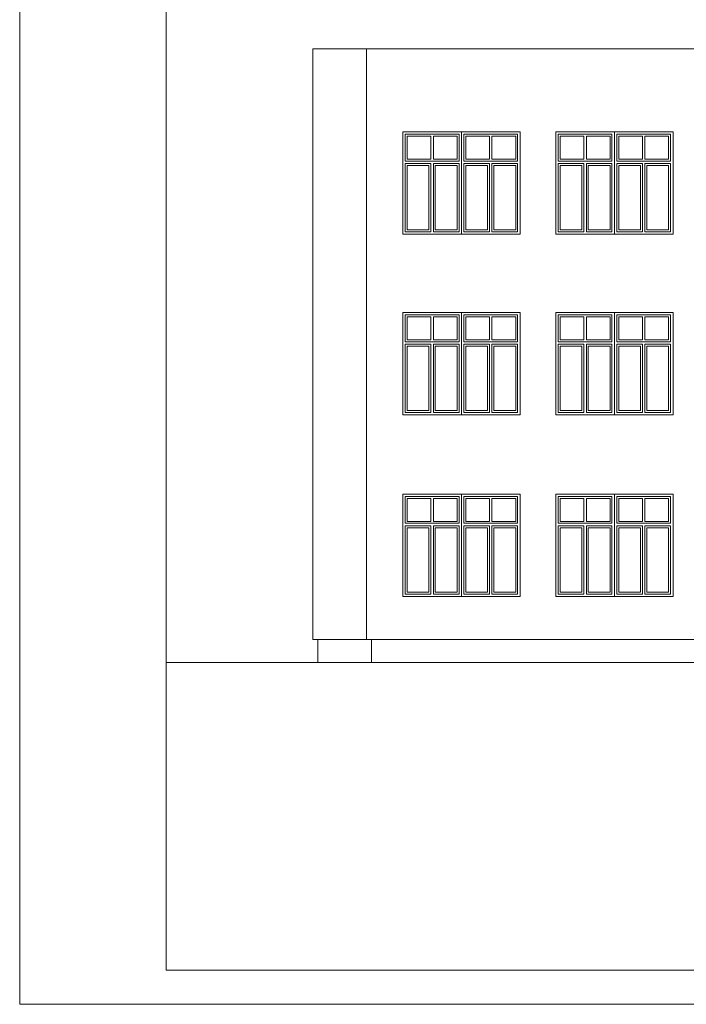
# Model space of a CAD drawing. Header units: millimetres. Extents: x 72202 to 304796, y 21658 to 519946.
# Tile 42 of 139: x 217908 to 219273, y 200419 to 202435. Entities that reach past the tile are written whole.
import ezdxf

# ---------------------------------------------------------------- set-up
doc = ezdxf.new("R2010")
doc.units = ezdxf.units.MM
doc.layers.add('LINIA CIENKA', color=7, linetype='Continuous', lineweight=13)
doc.layers.add('LINIA-NIE DRUKOWAĆ', color=253, linetype='Continuous', lineweight=20, plot=False)

msp = doc.modelspace()

# ---------------------------------------------------------------- linework, layer by layer
at = {"layer": 'LINIA CIENKA'}
for p, q in [((218508.167, 202376.042), (222916.206, 202376.042)), ((218508.167, 202376.042), (218508.167, 201166.042)), ((218618.332, 202376.042), (218618.332, 201166.042)), ((218692.489, 202206.042), (218692.489, 201996.042)), ((218692.489, 202206.042), (218932.489, 202206.042)), ((218932.489, 202206.042), (218932.489, 201996.042)), ((219005.663, 202206.042), (219005.663, 201996.042)), ((219005.663, 202206.042), (219245.663, 202206.042)), ((219245.663, 202206.042), (219245.663, 201996.042)), ((218692.489, 201996.042), (218932.489, 201996.042)), ((219005.663, 201996.042), (219245.663, 201996.042)), ((218692.489, 201836.042), (218692.489, 201626.042)), ((218692.489, 201836.042), (218932.489, 201836.042)), ((218932.489, 201836.042), (218932.489, 201626.042)), ((219005.663, 201836.042), (219005.663, 201626.042)), ((219005.663, 201836.042), (219245.663, 201836.042)), ((219245.663, 201836.042), (219245.663, 201626.042)), ((218692.489, 201626.042), (218932.489, 201626.042)), ((219005.663, 201626.042), (219245.663, 201626.042)), ((218692.489, 201464.042), (218692.489, 201254.042)), ((218692.489, 201464.042), (218932.489, 201464.042)), ((218932.489, 201464.042), (218932.489, 201254.042)), ((219005.663, 201464.042), (219005.663, 201254.042)), ((219005.663, 201464.042), (219245.663, 201464.042)), ((219245.663, 201464.042), (219245.663, 201254.042)), ((218692.489, 201254.042), (218932.489, 201254.042)), ((219005.663, 201254.042), (219245.663, 201254.042)), ((218508.167, 201166.042), (222916.206, 201166.042)), ((218518.167, 201166.042), (218518.167, 201119.042)), ((218628.332, 201166.042), (218628.332, 201119.042))]:
    msp.add_line(p, q, dxfattribs=at)
at = {"layer": 'LINIA CIENKA', "color": 8}
for p, q in [((218812.489, 202206.042), (218812.489, 201996.042)), ((219125.663, 202206.042), (219125.663, 201996.042)), ((218697.489, 202201.042), (218697.489, 202146.042)), ((218697.489, 202201.042), (218807.489, 202201.042)), ((218701.489, 202197.042), (218701.489, 202150.042)), ((218701.489, 202197.042), (218749.989, 202197.042)), ((218749.989, 202150.042), (218749.989, 202197.042)), ((218754.989, 202197.042), (218803.489, 202197.042)), ((218754.989, 202150.042), (218754.989, 202197.042)), ((218803.489, 202197.042), (218803.489, 202150.042)), ((218807.489, 202201.042), (218807.489, 202146.042)), ((218817.489, 202201.042), (218927.489, 202201.042)), ((218817.489, 202201.042), (218817.489, 202146.042)), ((218821.489, 202197.042), (218821.489, 202150.042)), ((218821.489, 202197.042), (218869.989, 202197.042)), ((218869.989, 202150.042), (218869.989, 202197.042)), ((218874.989, 202197.042), (218923.489, 202197.042)), ((218874.989, 202150.042), (218874.989, 202197.042)), ((218923.489, 202197.042), (218923.489, 202150.042)), ((218927.489, 202201.042), (218927.489, 202146.042)), ((219010.663, 202201.042), (219010.663, 202146.042)), ((219010.663, 202201.042), (219120.663, 202201.042)), ((219014.663, 202197.042), (219014.663, 202150.042)), ((219014.663, 202197.042), (219063.163, 202197.042)), ((219063.163, 202150.042), (219063.163, 202197.042)), ((219068.163, 202197.042), (219116.663, 202197.042)), ((219068.163, 202150.042), (219068.163, 202197.042)), ((219116.663, 202197.042), (219116.663, 202150.042)), ((219120.663, 202201.042), (219120.663, 202146.042)), ((219130.663, 202201.042), (219240.663, 202201.042)), ((219130.663, 202201.042), (219130.663, 202146.042)), ((219134.663, 202197.042), (219134.663, 202150.042)), ((219134.663, 202197.042), (219183.163, 202197.042)), ((219183.163, 202150.042), (219183.163, 202197.042)), ((219188.163, 202197.042), (219236.663, 202197.042)), ((219188.163, 202150.042), (219188.163, 202197.042)), ((219236.663, 202197.042), (219236.663, 202150.042)), ((219240.663, 202201.042), (219240.663, 202146.042)), ((218697.489, 202146.042), (218807.489, 202146.042)), ((218701.489, 202150.042), (218749.989, 202150.042)), ((218754.989, 202150.042), (218803.489, 202150.042)), ((218817.489, 202146.042), (218927.489, 202146.042)), ((218821.489, 202150.042), (218869.989, 202150.042)), ((218874.989, 202150.042), (218923.489, 202150.042)), ((219010.663, 202146.042), (219120.663, 202146.042)), ((219014.663, 202150.042), (219063.163, 202150.042)), ((219068.163, 202150.042), (219116.663, 202150.042)), ((219130.663, 202146.042), (219240.663, 202146.042)), ((219134.663, 202150.042), (219183.163, 202150.042)), ((219188.163, 202150.042), (219236.663, 202150.042)), ((218697.489, 202141.042), (218697.489, 202001.042)), ((218697.489, 202141.042), (218749.989, 202141.042)), ((218701.489, 202137.042), (218701.489, 202005.042)), ((218701.489, 202137.042), (218745.989, 202137.042)), ((218745.989, 202137.042), (218745.989, 202005.042)), ((218749.989, 202141.042), (218749.989, 202001.042)), ((218754.989, 202141.042), (218807.489, 202141.042)), ((218754.989, 202141.042), (218754.989, 202001.042)), ((218758.989, 202137.042), (218803.489, 202137.042)), ((218758.989, 202137.042), (218758.989, 202005.042)), ((218803.489, 202137.042), (218803.489, 202005.042)), ((218807.489, 202141.042), (218807.489, 202001.042)), ((218817.489, 202141.042), (218869.989, 202141.042)), ((218817.489, 202141.042), (218817.489, 202001.042)), ((218821.489, 202137.042), (218821.489, 202005.042)), ((218821.489, 202137.042), (218865.989, 202137.042)), ((218865.989, 202137.042), (218865.989, 202005.042)), ((218869.989, 202141.042), (218869.989, 202001.042)), ((218874.989, 202141.042), (218927.489, 202141.042)), ((218874.989, 202141.042), (218874.989, 202001.042)), ((218878.989, 202137.042), (218923.489, 202137.042)), ((218878.989, 202137.042), (218878.989, 202005.042)), ((218923.489, 202137.042), (218923.489, 202005.042)), ((218927.489, 202141.042), (218927.489, 202001.042)), ((219010.663, 202141.042), (219010.663, 202001.042)), ((219010.663, 202141.042), (219063.163, 202141.042)), ((219014.663, 202137.042), (219014.663, 202005.042)), ((219014.663, 202137.042), (219059.163, 202137.042)), ((219059.163, 202137.042), (219059.163, 202005.042)), ((219063.163, 202141.042), (219063.163, 202001.042)), ((219068.163, 202141.042), (219120.663, 202141.042)), ((219068.163, 202141.042), (219068.163, 202001.042)), ((219072.163, 202137.042), (219116.663, 202137.042)), ((219072.163, 202137.042), (219072.163, 202005.042)), ((219116.663, 202137.042), (219116.663, 202005.042)), ((219120.663, 202141.042), (219120.663, 202001.042)), ((219130.663, 202141.042), (219183.163, 202141.042)), ((219130.663, 202141.042), (219130.663, 202001.042)), ((219134.663, 202137.042), (219134.663, 202005.042)), ((219134.663, 202137.042), (219179.163, 202137.042)), ((219179.163, 202137.042), (219179.163, 202005.042)), ((219183.163, 202141.042), (219183.163, 202001.042)), ((219188.163, 202141.042), (219240.663, 202141.042)), ((219188.163, 202141.042), (219188.163, 202001.042)), ((219192.163, 202137.042), (219236.663, 202137.042)), ((219192.163, 202137.042), (219192.163, 202005.042)), ((219236.663, 202137.042), (219236.663, 202005.042)), ((219240.663, 202141.042), (219240.663, 202001.042)), ((218701.489, 202005.042), (218745.989, 202005.042)), ((218758.989, 202005.042), (218803.489, 202005.042)), ((218821.489, 202005.042), (218865.989, 202005.042)), ((218878.989, 202005.042), (218923.489, 202005.042)), ((219014.663, 202005.042), (219059.163, 202005.042)), ((219072.163, 202005.042), (219116.663, 202005.042)), ((219134.663, 202005.042), (219179.163, 202005.042)), ((219192.163, 202005.042), (219236.663, 202005.042)), ((218697.489, 202001.042), (218749.989, 202001.042)), ((218754.989, 202001.042), (218807.489, 202001.042)), ((218817.489, 202001.042), (218869.989, 202001.042)), ((218874.989, 202001.042), (218927.489, 202001.042)), ((219010.663, 202001.042), (219063.163, 202001.042)), ((219068.163, 202001.042), (219120.663, 202001.042)), ((219130.663, 202001.042), (219183.163, 202001.042)), ((219188.163, 202001.042), (219240.663, 202001.042)), ((218697.489, 201831.042), (218697.489, 201776.042)), ((218697.489, 201831.042), (218807.489, 201831.042)), ((218701.489, 201827.042), (218701.489, 201780.042)), ((218701.489, 201827.042), (218749.989, 201827.042)), ((218749.989, 201780.042), (218749.989, 201827.042)), ((218754.989, 201827.042), (218803.489, 201827.042)), ((218754.989, 201780.042), (218754.989, 201827.042)), ((218803.489, 201827.042), (218803.489, 201780.042)), ((218807.489, 201831.042), (218807.489, 201776.042)), ((218812.489, 201836.042), (218812.489, 201626.042)), ((218817.489, 201831.042), (218927.489, 201831.042)), ((218817.489, 201831.042), (218817.489, 201776.042)), ((218821.489, 201827.042), (218821.489, 201780.042)), ((218821.489, 201827.042), (218869.989, 201827.042)), ((218869.989, 201780.042), (218869.989, 201827.042)), ((218874.989, 201827.042), (218923.489, 201827.042)), ((218874.989, 201780.042), (218874.989, 201827.042)), ((218923.489, 201827.042), (218923.489, 201780.042)), ((218927.489, 201831.042), (218927.489, 201776.042)), ((219010.663, 201831.042), (219010.663, 201776.042)), ((219010.663, 201831.042), (219120.663, 201831.042)), ((219014.663, 201827.042), (219014.663, 201780.042)), ((219014.663, 201827.042), (219063.163, 201827.042)), ((219063.163, 201780.042), (219063.163, 201827.042)), ((219068.163, 201827.042), (219116.663, 201827.042)), ((219068.163, 201780.042), (219068.163, 201827.042)), ((219116.663, 201827.042), (219116.663, 201780.042)), ((219120.663, 201831.042), (219120.663, 201776.042)), ((219125.663, 201836.042), (219125.663, 201626.042)), ((219130.663, 201831.042), (219240.663, 201831.042)), ((219130.663, 201831.042), (219130.663, 201776.042)), ((219134.663, 201827.042), (219134.663, 201780.042)), ((219134.663, 201827.042), (219183.163, 201827.042)), ((219183.163, 201780.042), (219183.163, 201827.042)), ((219188.163, 201827.042), (219236.663, 201827.042)), ((219188.163, 201780.042), (219188.163, 201827.042)), ((219236.663, 201827.042), (219236.663, 201780.042)), ((219240.663, 201831.042), (219240.663, 201776.042)), ((218697.489, 201776.042), (218807.489, 201776.042)), ((218697.489, 201771.042), (218697.489, 201631.042)), ((218697.489, 201771.042), (218749.989, 201771.042)), ((218701.489, 201780.042), (218749.989, 201780.042)), ((218701.489, 201767.042), (218701.489, 201635.042)), ((218701.489, 201767.042), (218745.989, 201767.042)), ((218745.989, 201767.042), (218745.989, 201635.042)), ((218749.989, 201771.042), (218749.989, 201631.042)), ((218754.989, 201780.042), (218803.489, 201780.042)), ((218754.989, 201771.042), (218807.489, 201771.042)), ((218754.989, 201771.042), (218754.989, 201631.042)), ((218758.989, 201767.042), (218803.489, 201767.042)), ((218758.989, 201767.042), (218758.989, 201635.042)), ((218803.489, 201767.042), (218803.489, 201635.042)), ((218807.489, 201771.042), (218807.489, 201631.042)), ((218817.489, 201776.042), (218927.489, 201776.042)), ((218817.489, 201771.042), (218869.989, 201771.042)), ((218817.489, 201771.042), (218817.489, 201631.042)), ((218821.489, 201780.042), (218869.989, 201780.042)), ((218821.489, 201767.042), (218821.489, 201635.042)), ((218821.489, 201767.042), (218865.989, 201767.042)), ((218865.989, 201767.042), (218865.989, 201635.042)), ((218869.989, 201771.042), (218869.989, 201631.042)), ((218874.989, 201780.042), (218923.489, 201780.042)), ((218874.989, 201771.042), (218927.489, 201771.042)), ((218874.989, 201771.042), (218874.989, 201631.042)), ((218878.989, 201767.042), (218923.489, 201767.042)), ((218878.989, 201767.042), (218878.989, 201635.042)), ((218923.489, 201767.042), (218923.489, 201635.042)), ((218927.489, 201771.042), (218927.489, 201631.042)), ((219010.663, 201776.042), (219120.663, 201776.042)), ((219010.663, 201771.042), (219010.663, 201631.042)), ((219010.663, 201771.042), (219063.163, 201771.042)), ((219014.663, 201780.042), (219063.163, 201780.042)), ((219014.663, 201767.042), (219014.663, 201635.042)), ((219014.663, 201767.042), (219059.163, 201767.042)), ((219059.163, 201767.042), (219059.163, 201635.042)), ((219063.163, 201771.042), (219063.163, 201631.042)), ((219068.163, 201780.042), (219116.663, 201780.042)), ((219068.163, 201771.042), (219120.663, 201771.042)), ((219068.163, 201771.042), (219068.163, 201631.042)), ((219072.163, 201767.042), (219116.663, 201767.042)), ((219072.163, 201767.042), (219072.163, 201635.042)), ((219116.663, 201767.042), (219116.663, 201635.042)), ((219120.663, 201771.042), (219120.663, 201631.042)), ((219130.663, 201776.042), (219240.663, 201776.042)), ((219130.663, 201771.042), (219183.163, 201771.042)), ((219130.663, 201771.042), (219130.663, 201631.042)), ((219134.663, 201780.042), (219183.163, 201780.042)), ((219134.663, 201767.042), (219134.663, 201635.042)), ((219134.663, 201767.042), (219179.163, 201767.042)), ((219179.163, 201767.042), (219179.163, 201635.042)), ((219183.163, 201771.042), (219183.163, 201631.042)), ((219188.163, 201780.042), (219236.663, 201780.042)), ((219188.163, 201771.042), (219240.663, 201771.042)), ((219188.163, 201771.042), (219188.163, 201631.042)), ((219192.163, 201767.042), (219236.663, 201767.042)), ((219192.163, 201767.042), (219192.163, 201635.042)), ((219236.663, 201767.042), (219236.663, 201635.042)), ((219240.663, 201771.042), (219240.663, 201631.042)), ((218697.489, 201631.042), (218749.989, 201631.042)), ((218701.489, 201635.042), (218745.989, 201635.042)), ((218754.989, 201631.042), (218807.489, 201631.042)), ((218758.989, 201635.042), (218803.489, 201635.042)), ((218817.489, 201631.042), (218869.989, 201631.042)), ((218821.489, 201635.042), (218865.989, 201635.042)), ((218874.989, 201631.042), (218927.489, 201631.042)), ((218878.989, 201635.042), (218923.489, 201635.042)), ((219010.663, 201631.042), (219063.163, 201631.042)), ((219014.663, 201635.042), (219059.163, 201635.042)), ((219068.163, 201631.042), (219120.663, 201631.042)), ((219072.163, 201635.042), (219116.663, 201635.042)), ((219130.663, 201631.042), (219183.163, 201631.042)), ((219134.663, 201635.042), (219179.163, 201635.042)), ((219188.163, 201631.042), (219240.663, 201631.042)), ((219192.163, 201635.042), (219236.663, 201635.042)), ((218697.489, 201459.042), (218697.489, 201404.042)), ((218697.489, 201459.042), (218807.489, 201459.042)), ((218807.489, 201459.042), (218807.489, 201404.042)), ((218812.489, 201464.042), (218812.489, 201254.042)), ((218817.489, 201459.042), (218927.489, 201459.042)), ((218817.489, 201459.042), (218817.489, 201404.042)), ((218927.489, 201459.042), (218927.489, 201404.042)), ((219010.663, 201459.042), (219010.663, 201404.042)), ((219010.663, 201459.042), (219120.663, 201459.042)), ((219120.663, 201459.042), (219120.663, 201404.042)), ((219125.663, 201464.042), (219125.663, 201254.042)), ((219130.663, 201459.042), (219240.663, 201459.042)), ((219130.663, 201459.042), (219130.663, 201404.042)), ((219240.663, 201459.042), (219240.663, 201404.042)), ((218701.489, 201455.042), (218701.489, 201408.042)), ((218701.489, 201455.042), (218749.989, 201455.042)), ((218749.989, 201408.042), (218749.989, 201455.042)), ((218754.989, 201455.042), (218803.489, 201455.042)), ((218754.989, 201408.042), (218754.989, 201455.042)), ((218803.489, 201455.042), (218803.489, 201408.042)), ((218821.489, 201455.042), (218821.489, 201408.042)), ((218821.489, 201455.042), (218869.989, 201455.042)), ((218869.989, 201408.042), (218869.989, 201455.042)), ((218874.989, 201455.042), (218923.489, 201455.042)), ((218874.989, 201408.042), (218874.989, 201455.042)), ((218923.489, 201455.042), (218923.489, 201408.042)), ((219014.663, 201455.042), (219014.663, 201408.042)), ((219014.663, 201455.042), (219063.163, 201455.042)), ((219063.163, 201408.042), (219063.163, 201455.042)), ((219068.163, 201455.042), (219116.663, 201455.042)), ((219068.163, 201408.042), (219068.163, 201455.042)), ((219116.663, 201455.042), (219116.663, 201408.042)), ((219134.663, 201455.042), (219134.663, 201408.042)), ((219134.663, 201455.042), (219183.163, 201455.042)), ((219183.163, 201408.042), (219183.163, 201455.042)), ((219188.163, 201455.042), (219236.663, 201455.042)), ((219188.163, 201408.042), (219188.163, 201455.042)), ((219236.663, 201455.042), (219236.663, 201408.042)), ((218697.489, 201404.042), (218807.489, 201404.042)), ((218697.489, 201399.042), (218697.489, 201259.042)), ((218697.489, 201399.042), (218749.989, 201399.042)), ((218701.489, 201408.042), (218749.989, 201408.042)), ((218749.989, 201399.042), (218749.989, 201259.042)), ((218754.989, 201408.042), (218803.489, 201408.042)), ((218754.989, 201399.042), (218807.489, 201399.042)), ((218754.989, 201399.042), (218754.989, 201259.042)), ((218807.489, 201399.042), (218807.489, 201259.042)), ((218817.489, 201404.042), (218927.489, 201404.042)), ((218817.489, 201399.042), (218869.989, 201399.042)), ((218817.489, 201399.042), (218817.489, 201259.042)), ((218821.489, 201408.042), (218869.989, 201408.042)), ((218869.989, 201399.042), (218869.989, 201259.042)), ((218874.989, 201408.042), (218923.489, 201408.042)), ((218874.989, 201399.042), (218927.489, 201399.042)), ((218874.989, 201399.042), (218874.989, 201259.042)), ((218927.489, 201399.042), (218927.489, 201259.042)), ((219010.663, 201404.042), (219120.663, 201404.042)), ((219010.663, 201399.042), (219010.663, 201259.042)), ((219010.663, 201399.042), (219063.163, 201399.042)), ((219014.663, 201408.042), (219063.163, 201408.042)), ((219063.163, 201399.042), (219063.163, 201259.042)), ((219068.163, 201408.042), (219116.663, 201408.042)), ((219068.163, 201399.042), (219120.663, 201399.042)), ((219068.163, 201399.042), (219068.163, 201259.042)), ((219120.663, 201399.042), (219120.663, 201259.042)), ((219130.663, 201404.042), (219240.663, 201404.042)), ((219130.663, 201399.042), (219183.163, 201399.042)), ((219130.663, 201399.042), (219130.663, 201259.042)), ((219134.663, 201408.042), (219183.163, 201408.042)), ((219183.163, 201399.042), (219183.163, 201259.042)), ((219188.163, 201408.042), (219236.663, 201408.042)), ((219188.163, 201399.042), (219240.663, 201399.042)), ((219188.163, 201399.042), (219188.163, 201259.042)), ((219240.663, 201399.042), (219240.663, 201259.042)), ((218701.489, 201395.042), (218701.489, 201263.042)), ((218701.489, 201395.042), (218745.989, 201395.042)), ((218745.989, 201395.042), (218745.989, 201263.042)), ((218758.989, 201395.042), (218803.489, 201395.042)), ((218758.989, 201395.042), (218758.989, 201263.042)), ((218803.489, 201395.042), (218803.489, 201263.042)), ((218821.489, 201395.042), (218821.489, 201263.042)), ((218821.489, 201395.042), (218865.989, 201395.042)), ((218865.989, 201395.042), (218865.989, 201263.042)), ((218878.989, 201395.042), (218923.489, 201395.042)), ((218878.989, 201395.042), (218878.989, 201263.042)), ((218923.489, 201395.042), (218923.489, 201263.042)), ((219014.663, 201395.042), (219014.663, 201263.042)), ((219014.663, 201395.042), (219059.163, 201395.042)), ((219059.163, 201395.042), (219059.163, 201263.042)), ((219072.163, 201395.042), (219116.663, 201395.042)), ((219072.163, 201395.042), (219072.163, 201263.042)), ((219116.663, 201395.042), (219116.663, 201263.042)), ((219134.663, 201395.042), (219134.663, 201263.042)), ((219134.663, 201395.042), (219179.163, 201395.042)), ((219179.163, 201395.042), (219179.163, 201263.042)), ((219192.163, 201395.042), (219236.663, 201395.042)), ((219192.163, 201395.042), (219192.163, 201263.042)), ((219236.663, 201395.042), (219236.663, 201263.042)), ((218697.489, 201259.042), (218749.989, 201259.042)), ((218701.489, 201263.042), (218745.989, 201263.042)), ((218754.989, 201259.042), (218807.489, 201259.042)), ((218758.989, 201263.042), (218803.489, 201263.042)), ((218817.489, 201259.042), (218869.989, 201259.042)), ((218821.489, 201263.042), (218865.989, 201263.042)), ((218874.989, 201259.042), (218927.489, 201259.042)), ((218878.989, 201263.042), (218923.489, 201263.042)), ((219010.663, 201259.042), (219063.163, 201259.042)), ((219014.663, 201263.042), (219059.163, 201263.042)), ((219068.163, 201259.042), (219120.663, 201259.042)), ((219072.163, 201263.042), (219116.663, 201263.042)), ((219130.663, 201259.042), (219183.163, 201259.042)), ((219134.663, 201263.042), (219179.163, 201263.042)), ((219188.163, 201259.042), (219240.663, 201259.042)), ((219192.163, 201263.042), (219236.663, 201263.042))]:
    msp.add_line(p, q, dxfattribs=at)
at = {"layer": 'LINIA CIENKA'}
msp.add_lwpolyline([(218208.167, 200489.042), (218208.167, 203316.491), (223338.167, 203316.491), (223338.167, 200489.042)], close=True, dxfattribs=at)
msp.add_lwpolyline([(218208.167, 201119.042), (218208.167, 201119.042), (223350.708, 201119.042)], dxfattribs=at)
at = {"layer": 'LINIA-NIE DRUKOWAĆ'}
msp.add_lwpolyline([(217908.167, 203389.042), (217908.167, 200419.042), (223408.167, 200419.042), (223408.167, 203389.042)], close=True, dxfattribs=at)

doc.saveas('drawing.dxf')
